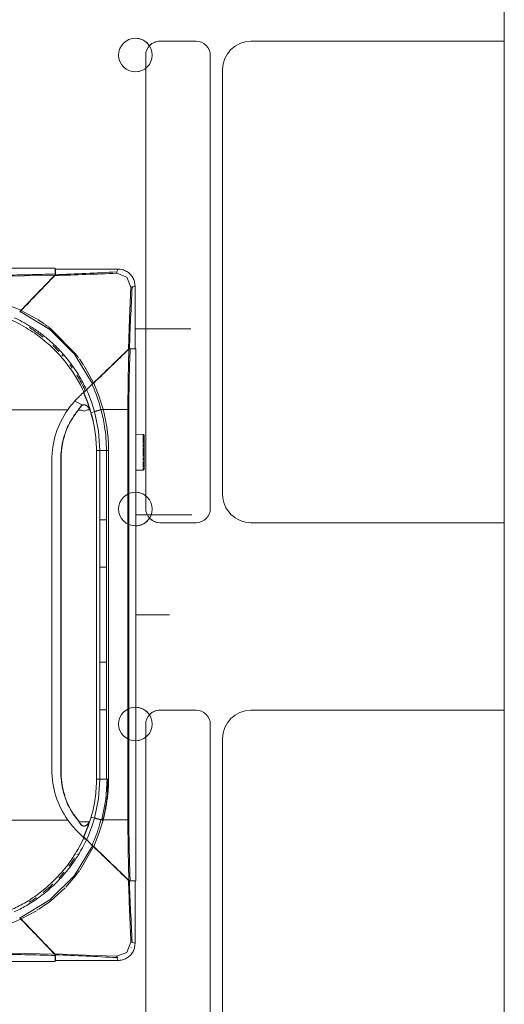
# Model space of a CAD drawing. Header units: millimetres. Extents: x -37728 to 44100, y 631619 to 691915.
# Tile 73 of 256: x -26210 to -25776, y 660855 to 661738. Entities that reach past the tile are written whole.
import ezdxf

# ---------------------------------------------------------------- set-up
doc = ezdxf.new("R2010")
doc.units = ezdxf.units.MM
doc.layers.add('_XREF', color=7, linetype='Continuous')
for name, color, linetype, lineweight in [('I-FURN', 252, 'Continuous', 5), ('LATS_CONTROL_LINE', 2, 'Continuous', 0), ('LATS_EQ_IDU', 7, 'Continuous', 0), ('LATS_PANEL', 7, 'Continuous', 0), ('LATS_PIPE_DRAIN', 4, 'Continuous', 0), ('LATS_PIPE_REFRIGERANT', 3, 'Continuous', 0)]:
    doc.layers.add(name, color=color, linetype=linetype, lineweight=lineweight)

# ---------------------------------------------------------------- blocks, each defined once
blk = doc.blocks.new('LATS_IDU_4WAY_CASSETTE_TE_TR_TQ_620')
at = {"layer": 'LATS_CONTROL_LINE', "color": 2, "linetype": 'ByBlock'}
blk.add_line((310.89, 0), (340.89, 0), dxfattribs=at)
at = {"layer": 'LATS_PANEL', "color": 0}
for p, q in [((-238.55, 310.89), (238.55, 310.89)), ((238.55, 310.89), (238.55, 305.69)), ((238.65, 310.04), (294.86, 310.04)), ((238.65, 304.99), (238.65, 310.04)), ((293.73, 306.97), (293.66, 307.46)), ((293.78, 306.32), (293.73, 306.97)), ((298.43, 306.71), (298.58, 306.66)), ((307.46, 293.66), (307.47, 294.53)), ((310.04, 294.86), (310.04, 238.65)), ((222.22, 265.08), (207.88, 272.79)), ((228.72, 260.81), (222.81, 264.72)), ((231.38, 258.89), (229.28, 260.41)), ((218.1, 253.82), (217.81, 254.01)), ((225.71, 248.37), (225.49, 248.54)), ((310.04, 238.65), (305, 238.65)), ((305.69, 238.55), (310.89, 238.55)), ((310.89, 238.55), (310.89, -238.55)), ((248.87, 225.16), (248.59, 225.51)), ((264.01, 223.91), (260.18, 229.6)), ((272.79, 207.88), (264.4, 223.3)), ((254.36, 217.45), (254.1, 217.83)), ((264.66, 199.91), (263.95, 199.22)), ((263.91, 188.31), (264.15, 188.32)), ((184.18, 183.89), (217.18, 183.89)), ((217.18, 183.89), (249.85, 183.89)), ((280.49, 183.74), (279.63, 183.54)), ((281.43, 184), (280.49, 183.74)), ((281.43, 184), (281.36, 184.27)), ((303.62, 184), (303.62, -184)), ((304.57, -184), (304.57, 184)), ((275.46, 146.2), (275.46, -147.4)), ((278.53, 85.23), (278.53, 147.3)), ((285.35, 147.3), (284.46, 147.3)), ((284.46, 147.3), (284.46, 85.23)), ((286.34, 147.3), (285.35, 147.3)), ((286.34, 85.23), (286.34, 147.3)), ((235.45, 138.53), (235.45, -138.74)), ((243.57, 138.5), (243.57, -139.69)), ((243.75, -139.69), (243.75, 138.5)), ((278.53, 85.23), (278.53, 42.61)), ((284.46, 85.23), (284.46, 42.61)), ((286.34, 42.61), (286.34, 85.23)), ((278.53, 42.61), (278.53, 0)), ((284.46, 42.61), (284.46, 0)), ((286.34, 0), (286.34, 42.61)), ((278.53, -42.61), (278.53, 0)), ((284.46, 0), (284.46, -42.61)), ((286.34, -42.61), (286.34, 0)), ((278.53, -42.61), (278.53, -85.23)), ((284.46, -42.61), (284.46, -85.23)), ((286.34, -85.23), (286.34, -42.61)), ((278.53, -85.23), (278.53, -147.3)), ((284.46, -85.23), (284.46, -147.3)), ((286.34, -147.3), (286.34, -85.23)), ((284.46, -147.3), (286.34, -147.3)), ((217.18, -184.11), (184.18, -184.11)), ((249.85, -184.11), (217.18, -184.11)), ((280.18, -183.97), (280.24, -183.77)), ((303.62, -184), (303.86, -211.07)), ((264.14, -189.53), (263.9, -189.51)), ((264.2, -199.28), (263.95, -199.22)), ((263.95, -199.22), (266.47, -201.66)), ((260.81, -228.72), (272.79, -207.88)), ((303.86, -211.07), (304.5, -238.12)), ((254.1, -218.04), (254.36, -217.66)), ((248.59, -225.73), (248.87, -225.37)), ((258.79, -231.52), (260.41, -229.28)), ((304.99, -238.65), (310.04, -238.65)), ((310.89, -238.55), (305.69, -238.55)), ((310.04, -238.65), (310.04, -294.86)), ((217.81, -254.22), (218.1, -254.03)), ((225.49, -248.75), (225.71, -248.58)), ((222.21, -265.08), (223.3, -264.4)), ((223.89, -264.03), (230.79, -259.32)), ((207.88, -272.79), (221.68, -265.41)), ((306.32, -293.78), (306.97, -293.73)), ((306.71, -298.43), (306.66, -298.58)), ((306.97, -293.73), (307.46, -293.66)), ((238.55, -305.69), (238.55, -310.89)), ((238.65, -310.04), (238.65, -305)), ((293.66, -307.46), (294.53, -307.47)), ((238.55, -310.89), (-238.55, -310.89)), ((294.86, -310.04), (238.65, -310.04))]:
    blk.add_line(p, q, dxfattribs=at)
at = {"layer": 'LATS_PANEL', "color": 0, "extrusion": (0, 0, -1)}
for p, q in [((224.37, 289.98), (224.42, 289.93)), ((287.28, 221.87), (287.4, 221.87)), ((294.67, 228.89), (294.55, 228.89)), ((282.59, 217.34), (282.59, 217.22)), ((284.08, 218.78), (284.16, 218.74)), ((276.93, 211.87), (277.06, 211.87)), ((263.39, 188.02), (255.98, 191.44)), ((269.05, 185.41), (268.38, 185.71)), ((310.89, 161.84), (317.3, 161.73)), ((317.3, 161.73), (317.3, 161.22)), ((317.3, 161.05), (317.3, 159.84)), ((317.3, 159.44), (317.3, 153.97)), ((318.28, 145.73), (318.28, 160.73)), ((317.3, 153.29), (317.3, 150.35)), ((317.3, 149.8), (317.3, 145.73)), ((317.3, 141.94), (317.3, 145.71)), ((318.28, 145.73), (318.28, 130.74)), ((317.3, 138.32), (317.3, 140.95)), ((317.3, 134.42), (317.3, 137.35)), ((317.3, 132.13), (317.3, 134.39)), ((317.3, 129.74), (310.89, 129.63)), ((317.3, 130.54), (317.3, 131.46)), ((317.3, 129.76), (317.3, 130.14)), ((285.28, -164.25), (285.28, -147.3)), ((276.32, -211.29), (276.39, -211.23)), ((211.23, -276.38), (211.29, -276.32))]:
    blk.add_line(p, q, dxfattribs=at)
at = {"layer": 'LATS_PANEL', "color": 0, "flags": 128}
for points in [[(184, 303.62), (211.07, 303.86), (238.12, 304.5)], [(238.12, 304.5), (238.1, 304.35), (238.09, 304.19)], [(238.56, 305.28), (238.56, 304.98), (238.55, 304.67)], [(293.78, 306.31), (302.86, 302.86), (306.31, 293.78)], [(306.32, 293.78), (305.21, 266.02), (304.23, 238.23)], [(306.32, 293.78), (306.97, 293.73), (307.47, 293.66)], [(207.82, 273.07), (196.24, 277.76), (184.27, 281.36)], [(207.06, 271.93), (207.08, 271.97), (207.11, 272.01), (207.13, 272.04), (207.15, 272.08), (207.18, 272.11), (207.2, 272.14), (207.22, 272.17), (207.24, 272.2), (207.26, 272.23), (207.28, 272.26), (207.3, 272.29), (207.32, 272.31), (207.34, 272.34), (207.36, 272.36), (207.38, 272.39), (207.4, 272.41), (207.41, 272.43), (207.43, 272.44), (207.45, 272.46), (207.46, 272.48)], [(207.12, 271.96), (233.7, 255.75), (255.75, 233.7), (271.95, 207.12)], [(207.78, 272.81), (207.8, 272.94), (207.82, 273.07)], [(259.32, 230.79), (256.54, 234.46), (234.47, 256.54), (231.86, 258.54)], [(305.27, 238.56), (304.97, 238.55), (304.67, 238.55)], [(304.5, 238.12), (303.86, 211.07), (303.62, 184)], [(304.19, 238.09), (304.35, 238.1), (304.5, 238.12)], [(272.41, 207.4), (272.4, 207.38), (272.38, 207.36), (272.36, 207.35), (272.34, 207.33), (272.32, 207.32), (272.3, 207.3), (272.28, 207.28), (272.25, 207.26), (272.23, 207.24), (272.2, 207.23), (272.18, 207.21), (272.15, 207.19), (272.12, 207.17), (272.09, 207.15), (272.06, 207.13), (272.03, 207.11), (272, 207.09), (271.97, 207.07), (271.94, 207.04), (271.9, 207.02), (271.87, 207), (271.83, 206.98), (271.81, 206.96)], [(273.07, 207.82), (272.94, 207.8), (272.81, 207.78)], [(281.36, 184.27), (277.76, 196.24), (273.07, 207.82)], [(263.95, 199.22), (264.07, 199.25), (264.2, 199.28)], [(264.2, 199.28), (265.46, 200.5), (266.72, 201.72)], [(266.47, 201.66), (265.21, 200.44), (265.06, 200.3)], [(266.45, 201.76), (265.66, 200.99), (265.12, 200.47)], [(267.77, 199.38), (267.25, 200.55), (266.72, 201.72)], [(273.78, 182.29), (271.07, 190.94), (267.77, 199.38)], [(261.87, 187.32), (261.99, 187.33), (262.11, 187.34)], [(262, 187.46), (262.11, 187.47), (262.2, 187.48)], [(256.05, 179.48), (256.16, 179.48), (256.27, 179.48)], [(259.47, 183.65), (262.19, 183.44), (264.72, 182.7), (267.11, 183.82), (269.43, 183.73)], [(273.78, 182.29), (272.19, 181.83), (270.6, 181.37)], [(278.53, 147.3), (277.36, 164.97), (273.78, 182.29)], [(279.55, 183.82), (279.56, 183.76), (279.58, 183.71), (279.6, 183.65), (279.61, 183.6), (279.62, 183.54)], [(303.62, 184), (303.84, 184), (304.05, 184), (304.25, 184), (304.43, 184), (304.57, 184)], [(275.42, 147.3), (276.88, 147.3), (278.53, 147.3)], [(243.75, -139.69), (243.66, -139.69), (243.57, -139.69)], [(273.78, -182.29), (277.36, -164.97), (278.53, -147.3)], [(278.53, -147.3), (276.88, -147.3), (275.45, -147.3)], [(280.26, -183.69), (283.87, -165.71), (285.09, -147.3)], [(256.05, -180.67), (256.16, -180.67), (256.27, -180.67)], [(267.77, -199.38), (271.07, -190.94), (273.78, -182.29)], [(270.76, -181.41), (272.19, -181.83), (273.78, -182.29)], [(273.07, -207.82), (277.76, -196.24), (281.36, -184.27)], [(279.63, -183.54), (279.93, -183.66), (280.24, -183.77)], [(281.14, -184), (281.1, -184.13), (281.09, -184.2)], [(266.72, -201.72), (265.46, -200.5), (264.2, -199.28)], [(266.45, -201.76), (265.66, -201), (264.97, -200.33)], [(266.72, -201.72), (267.25, -200.55), (267.77, -199.38)], [(271.96, -207.12), (255.75, -233.7), (233.7, -255.75), (207.12, -271.95)], [(271.93, -207.06), (271.97, -207.08), (272.01, -207.11), (272.04, -207.13), (272.08, -207.15), (272.11, -207.18), (272.14, -207.2), (272.17, -207.22), (272.2, -207.24), (272.23, -207.26), (272.26, -207.28), (272.29, -207.3), (272.31, -207.32), (272.34, -207.34), (272.36, -207.36), (272.39, -207.38), (272.41, -207.4), (272.43, -207.41), (272.44, -207.43), (272.46, -207.45), (272.48, -207.46)], [(272.81, -207.78), (272.94, -207.8), (273.07, -207.82)], [(248.06, -244.21), (256.54, -234.47), (258.54, -231.86)], [(304.5, -238.12), (304.35, -238.1), (304.19, -238.09)], [(230.88, -259.25), (234.46, -256.54), (247.51, -244.77)], [(305.28, -238.56), (304.98, -238.56), (304.67, -238.55)], [(184.27, -281.36), (196.24, -277.76), (207.82, -273.07)], [(207.4, -272.41), (207.38, -272.4), (207.36, -272.38), (207.35, -272.36), (207.33, -272.34), (207.32, -272.32), (207.3, -272.3), (207.28, -272.28), (207.26, -272.25), (207.24, -272.23), (207.23, -272.2), (207.21, -272.18), (207.19, -272.15), (207.17, -272.12), (207.15, -272.09), (207.13, -272.06), (207.11, -272.03), (207.09, -272), (207.07, -271.97), (207.04, -271.94), (207.02, -271.9), (207, -271.87), (206.98, -271.83), (206.96, -271.81)], [(207.82, -273.07), (207.8, -272.94), (207.78, -272.81)], [(306.31, -293.78), (302.86, -302.86), (293.78, -306.31)], [(238.12, -304.5), (211.07, -303.86), (184, -303.62)], [(238.09, -304.19), (238.1, -304.35), (238.12, -304.5)], [(293.78, -306.32), (266.02, -305.21), (238.23, -304.23)], [(238.56, -305.27), (238.55, -304.97), (238.55, -304.67)], [(293.78, -306.32), (293.73, -306.97), (293.66, -307.47)]]:
    blk.add_lwpolyline(points, dxfattribs=at)
at = {"layer": 'LATS_PANEL', "color": 0, "extrusion": (0, 0, -1), "flags": 128}
for points in [[(-318.28, 160.73), (-318.28, 160.77), (-318.28, 160.81), (-318.28, 160.85), (-318.27, 160.88), (-318.26, 160.92), (-318.26, 160.96), (-318.25, 161), (-318.23, 161.04), (-318.22, 161.08), (-318.21, 161.11), (-318.19, 161.15), (-318.17, 161.19), (-318.15, 161.22), (-318.13, 161.26), (-318.11, 161.29), (-318.09, 161.32), (-318.06, 161.35), (-318.04, 161.38), (-318.01, 161.41), (-317.98, 161.44), (-317.95, 161.47), (-317.92, 161.5), (-317.89, 161.52), (-317.86, 161.54), (-317.82, 161.57), (-317.79, 161.59), (-317.76, 161.61), (-317.72, 161.63), (-317.68, 161.64), (-317.65, 161.66), (-317.61, 161.67), (-317.57, 161.68), (-317.53, 161.69), (-317.49, 161.7), (-317.45, 161.71), (-317.41, 161.72), (-317.38, 161.72), (-317.34, 161.72), (-317.3, 161.73)], [(-318.28, 160.73), (-318.28, 160.71), (-318.28, 160.68), (-318.28, 160.62), (-318.28, 160.53), (-318.28, 160.43), (-318.28, 160.3), (-318.28, 160.14), (-318.28, 159.96), (-318.28, 159.76), (-318.28, 159.54), (-318.28, 159.3), (-318.28, 159.03), (-318.28, 158.74), (-318.28, 158.44), (-318.28, 158.11), (-318.28, 157.76), (-318.28, 157.39), (-318.28, 157), (-318.28, 156.6), (-318.28, 156.18), (-318.28, 155.74), (-318.28, 155.28), (-318.28, 154.82), (-318.28, 154.33), (-318.28, 153.83), (-318.28, 153.32), (-318.28, 152.8), (-318.28, 152.26), (-318.28, 151.72), (-318.28, 151.16), (-318.28, 150.6), (-318.28, 150.03), (-318.28, 149.45), (-318.28, 148.87), (-318.28, 148.28), (-318.28, 147.69), (-318.28, 147.09), (-318.28, 146.49), (-318.28, 145.89), (-318.28, 145.73)], [(-318.28, 145.73), (-318.28, 146.33), (-318.28, 146.93), (-318.28, 147.53), (-318.28, 148.12), (-318.28, 148.71), (-318.28, 149.3), (-318.28, 149.88), (-318.28, 150.45), (-318.28, 151.01), (-318.28, 151.57), (-318.28, 152.12), (-318.28, 152.66), (-318.28, 153.18), (-318.28, 153.7), (-318.28, 154.2), (-318.28, 154.69), (-318.28, 155.16), (-318.28, 155.62), (-318.28, 156.06), (-318.28, 156.49), (-318.28, 156.9), (-318.28, 157.29), (-318.28, 157.66), (-318.28, 158.01), (-318.28, 158.35), (-318.28, 158.66), (-318.28, 158.96), (-318.28, 159.23), (-318.28, 159.48), (-318.28, 159.71), (-318.28, 159.91), (-318.28, 160.1), (-318.28, 160.26), (-318.28, 160.39), (-318.28, 160.51), (-318.28, 160.6), (-318.28, 160.66), (-318.28, 160.71), (-318.28, 160.72), (-318.28, 160.73)], [(-318.28, 130.74), (-318.28, 130.75), (-318.28, 130.79), (-318.28, 130.85), (-318.28, 130.93), (-318.28, 131.04), (-318.28, 131.17), (-318.28, 131.32), (-318.28, 131.5), (-318.28, 131.7), (-318.28, 131.92), (-318.28, 132.17), (-318.28, 132.43), (-318.28, 132.72), (-318.28, 133.03), (-318.28, 133.36), (-318.28, 133.71), (-318.28, 134.07), (-318.28, 134.46), (-318.28, 134.86), (-318.28, 135.29), (-318.28, 135.72), (-318.28, 136.18), (-318.28, 136.65), (-318.28, 137.13), (-318.28, 137.63), (-318.28, 138.14), (-318.28, 138.66), (-318.28, 139.2), (-318.28, 139.74), (-318.28, 140.3), (-318.28, 140.86), (-318.28, 141.43), (-318.28, 142.01), (-318.28, 142.59), (-318.28, 143.18), (-318.28, 143.78), (-318.28, 144.37), (-318.28, 144.97), (-318.28, 145.57), (-318.28, 145.73)], [(-318.28, 145.73), (-318.28, 145.13), (-318.28, 144.53), (-318.28, 143.94), (-318.28, 143.34), (-318.28, 142.75), (-318.28, 142.17), (-318.28, 141.59), (-318.28, 141.02), (-318.28, 140.45), (-318.28, 139.89), (-318.28, 139.35), (-318.28, 138.81), (-318.28, 138.28), (-318.28, 137.77), (-318.28, 137.27), (-318.28, 136.78), (-318.28, 136.3), (-318.28, 135.85), (-318.28, 135.4), (-318.28, 134.98), (-318.28, 134.57), (-318.28, 134.18), (-318.28, 133.8), (-318.28, 133.45), (-318.28, 133.12), (-318.28, 132.8), (-318.28, 132.51), (-318.28, 132.24), (-318.28, 131.99), (-318.28, 131.76), (-318.28, 131.55), (-318.28, 131.37), (-318.28, 131.21), (-318.28, 131.07), (-318.28, 130.96), (-318.28, 130.87), (-318.28, 130.8), (-318.28, 130.76), (-318.28, 130.74), (-318.28, 130.74)], [(-317.3, 129.74), (-317.34, 129.74), (-317.38, 129.74), (-317.42, 129.75), (-317.46, 129.75), (-317.5, 129.76), (-317.54, 129.77), (-317.58, 129.78), (-317.62, 129.79), (-317.65, 129.81), (-317.69, 129.82), (-317.73, 129.84), (-317.76, 129.86), (-317.8, 129.88), (-317.83, 129.9), (-317.86, 129.92), (-317.9, 129.95), (-317.93, 129.97), (-317.96, 130), (-317.99, 130.03), (-318.01, 130.05), (-318.04, 130.08), (-318.07, 130.11), (-318.09, 130.15), (-318.11, 130.18), (-318.14, 130.21), (-318.16, 130.25), (-318.17, 130.28), (-318.19, 130.32), (-318.21, 130.35), (-318.22, 130.39), (-318.24, 130.43), (-318.25, 130.47), (-318.26, 130.51), (-318.27, 130.55), (-318.27, 130.59), (-318.28, 130.62), (-318.28, 130.66), (-318.28, 130.7), (-318.28, 130.74)]]:
    blk.add_lwpolyline(points, dxfattribs=at)
at = {"layer": 'LATS_PANEL', "color": 0, "extrusion": (0, 0, -1)}
for centre, radius, start, end in [((-214.48, 282.4), 5.8, 152.69374, 153.54311), ((-277.67, 220.62), 8.75, 177.8074, 178.56833)]:
    blk.add_arc(centre, radius, start, end, dxfattribs=at)
for centre, major_axis, start_param, end_param in [((306.2, 239.75), (-0.01, 10.85), 4.598984, 4.608393), ((308.2, 239.76), (-0.01, 8.85), 4.573123, 4.584656), ((308.2, 239.76), (-0.01, 7.55), 1.72051, 1.734017)]:
    blk.add_ellipse(centre, major_axis=major_axis, ratio=0.003545, start_param=start_param, end_param=end_param, dxfattribs=at)
at = {"layer": 'LATS_PANEL', "color": 0}
for centre, major_axis, ratio, start_param, end_param in [((243.66, 171.61), (0, 33.11), 0.179504, 3.126491, 3.156693), ((271.63, -181.99), (-3.68, -9.44), 0.798657, 1.687002, 1.715473), ((245.15, -316.5), (-39.33, -132.03), 0.282915, 3.220098, 3.227345), ((229.58, -168.95), (-5.14, 54.91), 0.975765, 4.339887, 4.344889)]:
    blk.add_ellipse(centre, major_axis=major_axis, ratio=ratio, start_param=start_param, end_param=end_param, dxfattribs=at)
for points in [[(294.86, 310.04), (294.7, 309.7), (294.34, 308.93), (293.9, 307.98), (293.66, 307.47)], [(294.94, 310.04), (296.22, 310.03), (298.88, 309.66), (302.53, 308.16), (305.76, 305.75), (308.15, 302.53), (309.67, 298.86), (310.03, 296.22), (310.04, 294.94)], [(238.55, 305.69), (235.52, 305.58), (229.46, 305.38), (220.38, 305.09), (211.28, 304.92), (202.19, 304.67), (193.1, 304.63), (187.03, 304.58), (184, 304.57)], [(207.78, 272.81), (212.85, 278.06), (222.97, 288.54), (233.05, 298.97), (238.09, 304.19)], [(238.12, 304.5), (233.08, 299.27), (223, 288.82), (212.89, 278.33), (207.81, 273.07)], [(238.23, 304.23), (233.19, 299), (223.09, 288.55), (212.96, 278.06), (207.88, 272.79)], [(238.09, 304.19), (238.17, 304.28), (238.33, 304.44), (238.47, 304.59), (238.55, 304.67)], [(238.56, 305.28), (238.5, 305.15), (238.37, 304.89), (238.21, 304.63), (238.12, 304.5)], [(238.23, 304.23), (247.5, 304.52), (266.03, 305.19), (284.53, 305.94), (293.78, 306.32)], [(238.65, 304.69), (238.58, 304.62), (238.45, 304.46), (238.31, 304.31), (238.23, 304.23)], [(238.55, 305.69), (238.55, 305.63), (238.55, 305.5), (238.56, 305.36), (238.56, 305.28)], [(293.66, 307.47), (284.51, 307.01), (266.18, 306.11), (247.83, 305.33), (238.65, 304.99)], [(238.65, 304.69), (238.65, 304.75), (238.65, 304.86), (238.65, 304.95), (238.65, 304.99)], [(305, 238.65), (305.33, 247.83), (306.11, 266.18), (307.01, 284.51), (307.47, 293.66)], [(307.47, 293.66), (307.98, 293.9), (308.93, 294.34), (309.7, 294.7), (310.04, 294.86)], [(207.82, 273.07), (207.61, 272.77), (207.18, 272.11), (206.84, 271.6), (206.71, 271.42)], [(207.88, 272.79), (207.75, 272.66), (207.46, 272.34), (207.22, 272.06), (207.12, 271.96)], [(207.49, 272.51), (207.58, 272.61), (207.68, 272.71), (207.78, 272.81)], [(215.2, 257.68), (218.34, 255.75), (221.4, 253.68), (224.38, 251.49)], [(224.66, 251.28), (225.68, 250.52), (226.69, 249.75), (227.69, 248.96)], [(233.37, 244.22), (233.43, 244.16), (233.49, 244.11), (233.55, 244.05)], [(236.37, 241.47), (237.3, 240.6), (238.21, 239.72), (239.1, 238.82)], [(239.1, 238.82), (240.01, 237.91), (240.9, 236.99), (241.78, 236.06)], [(304.67, 238.55), (304.6, 238.48), (304.44, 238.33), (304.28, 238.17), (304.19, 238.09)], [(304.23, 238.23), (304.31, 238.31), (304.47, 238.45), (304.62, 238.58), (304.69, 238.65)], [(304.5, 238.12), (304.63, 238.21), (304.89, 238.37), (305.15, 238.5), (305.27, 238.56)], [(304.57, 184), (304.58, 193.1), (304.79, 211.29), (305.34, 229.47), (305.69, 238.55)], [(305, 238.65), (304.95, 238.65), (304.86, 238.65), (304.75, 238.65), (304.69, 238.65)], [(305.27, 238.56), (305.35, 238.56), (305.52, 238.55), (305.64, 238.55), (305.69, 238.55)], [(244.37, 233.24), (244.79, 232.76), (245.21, 232.28), (245.63, 231.8)], [(304.23, 238.23), (299, 233.19), (288.55, 223.09), (278.06, 212.96), (272.79, 207.88)], [(304.19, 238.09), (298.97, 233.05), (288.54, 222.97), (278.06, 212.85), (272.81, 207.78)], [(273.07, 207.81), (278.33, 212.89), (288.82, 223), (299.27, 233.08), (304.5, 238.12)], [(249.99, 223.7), (255.51, 216.33), (260.23, 208.36), (264.15, 199.82)], [(251.59, 224.35), (252.34, 223.33), (253.09, 222.3), (253.81, 221.25)], [(258, 214.86), (260.66, 210.51), (263.08, 205.98), (265.2, 201.38)], [(271.42, 206.71), (271.64, 206.85), (272.24, 207.22), (272.82, 207.63), (273.07, 207.82)], [(271.95, 207.12), (272.05, 207.22), (272.33, 207.46), (272.65, 207.74), (272.79, 207.88)], [(272.81, 207.78), (272.74, 207.71), (272.67, 207.65), (272.6, 207.58)], [(258.59, 194.28), (256.99, 192.68), (253.93, 189.36), (251.16, 185.76), (249.84, 183.89)], [(264.15, 199.82), (263.22, 198.9), (261.37, 197.06), (259.51, 195.21), (258.59, 194.28)], [(264.9, 199.96), (264.79, 199.94), (264.55, 199.89), (264.28, 199.84), (264.15, 199.82)], [(270.59, 181.36), (269.74, 184.44), (267.85, 190.48), (265.5, 196.36), (264.2, 199.28)], [(265.2, 201.38), (265.23, 201.28), (265.27, 201.07), (265.23, 200.72), (265.11, 200.35), (264.98, 200.09), (264.9, 199.96)], [(266.73, 201.72), (266.73, 201.76), (266.69, 201.78), (266.56, 201.72), (266.47, 201.66)], [(261.87, 187.32), (261.36, 186.76), (260.42, 185.58), (259.61, 184.31), (259.24, 183.65)], [(260.04, 184.6), (260.24, 184.93), (260.46, 185.25), (260.68, 185.56)], [(260.68, 185.56), (261.12, 186.17), (261.6, 186.77), (262.11, 187.34)], [(262, 187.46), (261.95, 187.42), (261.91, 187.37), (261.87, 187.32)], [(262.11, 187.34), (262.15, 187.38), (262.19, 187.43), (262.23, 187.48)], [(249.85, 183.89), (245.12, 177.1), (237.97, 162.75), (235.5, 146.86), (235.45, 138.53)], [(256.05, 179.47), (253.18, 175.52), (248.41, 167.2), (244.38, 153.01), (243.52, 143.41), (243.57, 138.5)], [(243.75, 138.5), (243.7, 143.41), (244.57, 153.01), (248.61, 167.21), (253.39, 175.52), (256.27, 179.48)], [(257.63, 181.58), (257.1, 180.88), (256.57, 180.18), (256.05, 179.48)], [(256.27, 179.48), (256.79, 180.18), (257.31, 180.88), (257.85, 181.58)], [(259.24, 183.65), (258.7, 182.96), (258.16, 182.27), (257.63, 181.58)], [(257.85, 181.58), (258.38, 182.27), (258.92, 182.96), (259.47, 183.65)], [(259.21, 183.61), (259.25, 183.61), (259.33, 183.62), (259.4, 183.62), (259.44, 183.61)], [(269.43, 183.73), (269.64, 183.35), (270.03, 182.55), (270.32, 181.72), (270.45, 181.29)], [(270.45, 181.29), (270.51, 181.07), (270.64, 180.63), (270.77, 180.19), (270.83, 179.97)], [(270.6, 181.36), (270.56, 181.32), (270.52, 181.29), (270.48, 181.29)], [(272.91, 171.65), (272.27, 174.87), (271.5, 178.1), (270.6, 181.36)], [(270.83, 179.97), (272.39, 174.45), (274.72, 163.3), (275.48, 151.94), (275.46, 146.2)], [(281.36, 184.27), (281.3, 184.25), (281.16, 184.21), (280.95, 184.16), (280.74, 184.1), (280.52, 184.05), (280.31, 183.99), (280.11, 183.95), (279.91, 183.9), (279.72, 183.86), (279.6, 183.84), (279.55, 183.83)], [(286.34, 147.3), (286.34, 153.5), (285.52, 165.89), (283.06, 178.04), (281.43, 184)], [(303.62, 184), (302.81, 184), (301.19, 184), (298.74, 184), (296.29, 184), (293.83, 184), (291.36, 184), (288.89, 184), (286.41, 184), (283.93, 184), (282.27, 184), (281.43, 184)], [(235.45, -138.74), (235.5, -147.07), (237.97, -162.96), (245.12, -177.32), (249.85, -184.11)], [(243.57, -139.69), (243.52, -144.61), (244.38, -154.2), (248.41, -168.38), (253.18, -176.71), (256.05, -180.67)], [(256.27, -180.67), (254.1, -177.72), (250.33, -171.56), (246.43, -161.34), (244.19, -150.57), (243.72, -143.34), (243.75, -139.69)], [(275.46, -147.4), (275.47, -153.15), (274.72, -164.52), (272.39, -175.66), (270.83, -181.16)], [(286.03, -147.3), (286.03, -153.5), (285.21, -165.89), (282.76, -178.04), (281.14, -184)], [(249.84, -184.11), (251.16, -185.97), (253.93, -189.57), (256.99, -192.9), (258.59, -194.49)], [(256.05, -180.67), (256.66, -181.5), (257.9, -183.15), (259.17, -184.76), (259.82, -185.55)], [(258.13, -183.14), (257.5, -182.32), (256.88, -181.5), (256.27, -180.67)], [(260.06, -185.56), (259.4, -184.76), (258.76, -183.95), (258.13, -183.14)], [(270.45, -182.48), (270.28, -183.05), (269.88, -184.13), (269.32, -185.15), (269.01, -185.63)], [(270.83, -181.16), (270.77, -181.38), (270.64, -181.82), (270.51, -182.26), (270.45, -182.48)], [(279.55, -183.83), (279.67, -183.86), (279.95, -183.91), (280.41, -184.02), (280.89, -184.14), (281.21, -184.23), (281.36, -184.27)], [(280.24, -183.77), (280.32, -183.79), (280.51, -183.83), (280.82, -183.91), (281.04, -183.97), (281.14, -184)], [(281.14, -184), (281.24, -184), (281.34, -184), (281.43, -184)], [(303.62, -184), (302.81, -184), (301.19, -184), (298.74, -184), (296.29, -184), (293.83, -184), (291.36, -184), (288.89, -184), (286.41, -184), (283.93, -184), (282.26, -184), (281.43, -184)], [(303.62, -184), (303.8, -184), (303.97, -184), (304.13, -184)], [(304.13, -184), (304.29, -184), (304.44, -184), (304.57, -184)], [(305.69, -238.55), (305.58, -235.52), (305.38, -229.46), (305.09, -220.38), (304.92, -211.28), (304.67, -202.19), (304.63, -193.1), (304.58, -187.03), (304.57, -184)], [(260.04, -185.54), (260, -185.54), (259.92, -185.54), (259.84, -185.53), (259.8, -185.53)], [(269.01, -185.62), (268.01, -185.62), (266.03, -185.61), (263.05, -185.6), (261.05, -185.57), (260.06, -185.56)], [(260.9, -187), (260.8, -186.88), (260.62, -186.64), (260.47, -186.42), (260.4, -186.32)], [(262.11, -188.53), (261.9, -188.27), (261.48, -187.76), (261.08, -187.25), (260.9, -187)], [(261.88, -188.51), (261.94, -188.56), (262.03, -188.64), (262.1, -188.66), (262.12, -188.66)], [(261.88, -188.51), (261.92, -188.56), (261.96, -188.61), (262, -188.65)], [(262, -188.65), (262.04, -188.65), (262.11, -188.66), (262.19, -188.66), (262.23, -188.67)], [(262, -188.65), (262.25, -188.82), (262.73, -189.09), (263.2, -189.27), (263.43, -189.34)], [(262.12, -188.66), (262.13, -188.66), (262.15, -188.64), (262.13, -188.57), (262.11, -188.53)], [(262.11, -188.53), (262.15, -188.58), (262.19, -188.62), (262.23, -188.67)], [(264.15, -200.03), (261.53, -205.73), (258.58, -211.16), (255.25, -216.34)], [(258.59, -194.49), (259.51, -195.42), (261.37, -197.27), (263.22, -199.11), (264.15, -200.03)], [(264.15, -200.03), (264.28, -200.05), (264.55, -200.1), (264.79, -200.15), (264.9, -200.17)], [(264.9, -200.17), (264.98, -200.3), (265.11, -200.56), (265.23, -200.93), (265.27, -201.28), (265.23, -201.5), (265.2, -201.6)], [(266.47, -201.66), (266.56, -201.72), (266.63, -201.75), (266.67, -201.76)], [(273.07, -207.82), (272.77, -207.61), (272.11, -207.18), (271.6, -206.84), (271.42, -206.71)], [(272.79, -207.88), (272.66, -207.75), (272.34, -207.46), (272.06, -207.22), (271.96, -207.12)], [(272.51, -207.49), (272.61, -207.58), (272.71, -207.68), (272.81, -207.78)], [(304.23, -238.23), (299, -233.19), (288.55, -223.09), (278.06, -212.96), (272.79, -207.88)], [(272.81, -207.78), (278.06, -212.85), (288.54, -222.97), (298.97, -233.05), (304.19, -238.09)], [(304.5, -238.12), (299.27, -233.08), (288.82, -223), (278.33, -212.89), (273.07, -207.81)], [(255.25, -216.34), (253.59, -218.93), (251.84, -221.45), (250, -223.91)], [(255.95, -218.3), (254.34, -220.76), (252.65, -223.16), (250.88, -225.51)], [(258.17, -214.78), (258.12, -214.88), (258.06, -214.97), (258, -215.06)], [(246.7, -230.75), (245.11, -232.64), (243.47, -234.48), (241.78, -236.28)], [(304.19, -238.09), (304.28, -238.17), (304.44, -238.33), (304.59, -238.47), (304.67, -238.55)], [(304.69, -238.65), (304.62, -238.58), (304.46, -238.45), (304.31, -238.31), (304.23, -238.23)], [(304.23, -238.23), (304.52, -247.5), (304.85, -256.77), (305.21, -266.02)], [(305.28, -238.56), (305.15, -238.5), (304.89, -238.37), (304.63, -238.21), (304.5, -238.12)], [(236.37, -241.69), (233.59, -244.31), (230.68, -246.81), (227.69, -249.18)], [(304.69, -238.65), (304.75, -238.65), (304.86, -238.65), (304.95, -238.65), (304.99, -238.65)], [(307.47, -293.66), (307.01, -284.51), (306.11, -266.18), (305.33, -247.83), (304.99, -238.65)], [(305.69, -238.55), (305.63, -238.55), (305.5, -238.55), (305.36, -238.56), (305.28, -238.56)], [(221.56, -253.72), (219.48, -255.18), (217.36, -256.57), (215.2, -257.89)], [(206.71, -271.42), (206.85, -271.64), (207.22, -272.24), (207.63, -272.82), (207.82, -273.07)], [(207.12, -271.95), (207.22, -272.05), (207.46, -272.33), (207.74, -272.65), (207.88, -272.79)], [(238.09, -304.19), (233.05, -298.97), (222.97, -288.54), (212.85, -278.06), (207.78, -272.81)], [(207.81, -273.07), (212.89, -278.33), (223, -288.82), (233.08, -299.27), (238.12, -304.5)], [(238.23, -304.23), (233.19, -299), (223.09, -288.55), (212.96, -278.06), (207.88, -272.79)], [(305.21, -266.02), (305.57, -275.28), (305.94, -284.53), (306.32, -293.78)], [(310.04, -294.94), (310.03, -296.22), (309.66, -298.88), (308.16, -302.53), (305.75, -305.76), (302.53, -308.15), (298.86, -309.67), (296.22, -310.03), (294.94, -310.04)], [(310.04, -294.86), (309.7, -294.7), (308.93, -294.34), (307.98, -293.9), (307.47, -293.66)], [(184, -304.57), (193.1, -304.58), (211.29, -304.79), (229.47, -305.34), (238.55, -305.69)], [(238.55, -304.67), (238.48, -304.6), (238.33, -304.44), (238.17, -304.28), (238.09, -304.19)], [(238.12, -304.5), (238.21, -304.63), (238.37, -304.89), (238.5, -305.15), (238.56, -305.27)], [(238.23, -304.23), (238.31, -304.31), (238.45, -304.47), (238.58, -304.62), (238.65, -304.69)], [(238.56, -305.27), (238.56, -305.35), (238.55, -305.52), (238.55, -305.64), (238.55, -305.69)], [(238.65, -305), (238.65, -304.95), (238.65, -304.86), (238.65, -304.75), (238.65, -304.69)], [(238.65, -305), (247.83, -305.33), (266.18, -306.11), (284.51, -307.01), (293.66, -307.47)], [(293.66, -307.47), (293.9, -307.98), (294.34, -308.93), (294.7, -309.7), (294.86, -310.04)]]:
    blk.add_open_spline(points, degree=3, dxfattribs=at)
for points, knots in [([(201.76, 266.45), (204.09, 265.39), (207.72, 263.6), (212.81, 260.77), (216.72, 258.42), (220.77, 255.79), (224.93, 252.86), (229.04, 249.7), (233.64, 245.88), (238.71, 241.21), (244.16, 235.55), (249.04, 229.87), (252.08, 225.92), (253.51, 223.96)], [0, 0, 0, 0, 0.1, 0.15, 0.2, 0.25, 0.3, 0.35, 0.4, 0.475, 0.55, 0.625, 0.7, 0.7, 0.7, 0.7]), ([(200.1, 263.86), (205.74, 261.29), (216.54, 255.42), (230.13, 245.24), (241.3, 234.47), (247.23, 227.39), (249.99, 223.7)], [0, 0, 0, 0, 0.2, 0.4, 0.55, 0.7, 0.7, 0.7, 0.7]), ([(253.51, 223.96), (254.93, 222), (257.59, 218.12), (262.16, 210.57), (264.9, 205.17), (266.45, 201.76)], [0.7, 0.7, 0.7, 0.7, 0.775, 0.85, 1, 1, 1, 1]), ([(268.72, 203.83), (268.37, 203.49), (267.62, 202.76), (266.85, 202.04), (266.47, 201.66)], [0.6262242, 0.6262242, 0.6262242, 0.6262242, 0.8, 1, 1, 1, 1]), ([(266.73, 201.72), (267.07, 202.08), (267.72, 202.79), (268.57, 203.7), (269.23, 204.4), (269.73, 204.91), (270.19, 205.41), (270.78, 206.03), (271.19, 206.45), (271.42, 206.71)], [0, 0, 0, 0, 0.2, 0.4, 0.5, 0.6, 0.7, 0.8, 1, 1, 1, 1]), ([(271.42, 206.71), (272.78, 203.77), (275.91, 196.27), (278.33, 188.56), (279.55, 183.83)], [0, 0, 0, 0, 0.4, 1, 1, 1, 1]), ([(272.46, 207.44), (272.41, 207.39), (272.26, 207.25), (272.13, 207.13), (272.06, 207.06)], [0.4375, 0.4375, 0.4375, 0.4375, 0.625, 1, 1, 1, 1]), ([(263.95, 199.22), (265.25, 196.31), (267.39, 190.94), (269.16, 185.43), (269.89, 182.89)], [0, 0, 0, 0, 0.5, 0.9165043, 0.9165043, 0.9165043, 0.9165043]), ([(264.13, 188.32), (264.03, 188.32), (263.85, 188.3), (263.49, 188.25), (263.04, 188.11), (262.51, 187.85), (262.17, 187.6), (262, 187.46)], [0.75, 0.75, 0.75, 0.75, 0.78125, 0.8125, 0.875, 0.9375, 1, 1, 1, 1]), ([(262.23, 187.48), (262.4, 187.62), (262.75, 187.86), (263.28, 188.13), (263.72, 188.26), (264.09, 188.32), (264.36, 188.34), (264.64, 188.32), (265.04, 188.26), (265.54, 188.11), (266.03, 187.9), (266.4, 187.7), (266.66, 187.54), (266.9, 187.37), (267.22, 187.1), (267.6, 186.72), (267.95, 186.31), (268.2, 185.99), (268.38, 185.74), (268.55, 185.51), (268.76, 185.18), (269.1, 184.61), (269.32, 184.09), (269.44, 183.74)], [0, 0, 0, 0, 0.0625, 0.125, 0.1875, 0.21875, 0.25, 0.28125, 0.3125, 0.375, 0.4375, 0.46875, 0.5, 0.53125, 0.5625, 0.625, 0.6875, 0.71875, 0.75, 0.78125, 0.8125, 0.875, 1, 1, 1, 1]), ([(279.55, 183.83), (279.47, 183.81), (279.3, 183.78), (279.05, 183.73), (278.79, 183.68), (278.52, 183.63), (278.24, 183.57), (277.96, 183.49), (277.74, 183.4), (277.55, 183.32), (277.41, 183.26), (277.27, 183.21), (277.08, 183.14), (276.83, 183.06), (276.53, 182.99), (276.22, 182.92), (275.91, 182.86), (275.6, 182.8), (275.29, 182.73), (274.67, 182.58), (274.17, 182.43), (273.78, 182.29)], [0, 0, 0, 0, 0.05, 0.1, 0.15, 0.2, 0.25, 0.3, 0.35, 0.375, 0.4, 0.425, 0.45, 0.5, 0.55, 0.6, 0.65, 0.7, 0.75, 0.8, 1, 1, 1, 1]), ([(279.62, 183.54), (280.91, 178.81), (283.48, 166.88), (284.45, 154.65), (284.45, 147.3)], [0, 0, 0, 0, 0.4, 1, 1, 1, 1]), ([(278.53, 147.3), (278.53, 147.3), (279.23, 147.3), (281.05, 147.3), (283.35, 147.3), (284.46, 147.3)], [-0.6387308, -0.6387308, -0.6387308, -0.6387308, -0.6383851, -0.4248249, 0, 0, 0, 0]), ([(278.53, 85.23), (278.53, 85.23), (279.23, 85.23), (281.05, 85.23), (283.35, 85.23), (284.46, 85.23)], [-0.6387249, -0.6387249, -0.6387249, -0.6387249, -0.6383792, -0.4248248, 0, 0, 0, 0]), ([(284.46, 42.61), (283.35, 42.61), (281.05, 42.61), (279.23, 42.61), (278.53, 42.61), (278.53, 42.61)], [0, 0, 0, 0, 0.4248248, 0.6383792, 0.6387249, 0.6387249, 0.6387249, 0.6387249]), ([(278.53, -42.61), (278.53, -42.61), (279.23, -42.61), (281.05, -42.61), (283.35, -42.61), (284.46, -42.61)], [-0.6387249, -0.6387249, -0.6387249, -0.6387249, -0.6383792, -0.4248248, 0, 0, 0, 0]), ([(284.46, -85.23), (283.35, -85.23), (281.05, -85.23), (279.23, -85.23), (278.53, -85.23), (278.53, -85.23)], [0, 0, 0, 0, 0.4248248, 0.6383792, 0.6387249, 0.6387249, 0.6387249, 0.6387249]), ([(278.53, -147.3), (278.53, -147.3), (279.23, -147.3), (281.05, -147.3), (283.35, -147.3), (284.46, -147.3)], [-0.6387308, -0.6387308, -0.6387308, -0.6387308, -0.6383851, -0.4248249, 0, 0, 0, 0]), ([(281.43, -184), (282.26, -181.02), (283.32, -176.51), (284.38, -170.41), (285.14, -165.84), (285.65, -161.22), (286.19, -155.05), (286.34, -150.4), (286.34, -147.3)], [0, 0, 0, 0, 0.25, 0.375, 0.5, 0.625, 0.75, 1, 1, 1, 1]), ([(264.2, -199.28), (265.5, -196.36), (267.43, -191.52), (269.06, -186.58), (269.65, -184.62)], [0, 0, 0, 0, 0.5, 0.8226993, 0.8226993, 0.8226993, 0.8226993]), ([(279.55, -183.83), (279.14, -185.41), (278.28, -188.53), (276.34, -194.71), (274.06, -200.78), (272.1, -205.24), (271.42, -206.71)], [0, 0, 0, 0, 0.2, 0.4, 0.8, 1, 1, 1, 1]), ([(279.55, -183.83), (279.51, -183.81), (279.4, -183.74), (279.23, -183.66), (279.02, -183.6), (278.84, -183.59), (278.68, -183.59), (278.54, -183.58), (278.4, -183.56), (278.26, -183.54), (278.12, -183.51), (277.93, -183.47), (277.74, -183.42), (277.55, -183.36), (277.4, -183.32), (277.26, -183.28), (277.06, -183.22), (276.71, -183.12), (276.21, -182.99), (275.59, -182.83), (274.98, -182.66), (274.37, -182.48), (273.98, -182.36), (273.78, -182.29)], [-1, -1, -1, -1, -0.975, -0.925, -0.8875, -0.85, -0.825, -0.8, -0.775, -0.75, -0.725, -0.7, -0.65, -0.625, -0.6, -0.575, -0.55, -0.5, -0.4, -0.3, -0.2, -0.1, 0, 0, 0, 0]), ([(279.63, -183.54), (279.74, -183.57), (280.03, -183.63), (280.42, -183.73), (280.73, -183.81), (280.97, -183.87), (281.23, -183.95), (281.38, -183.99), (281.43, -184)], [-1, -1, -1, -1, -0.75, -0.5, -0.375, -0.25, -0.125, 0, 0, 0, 0]), ([(259.99, -185.98), (259.99, -186.03), (260.06, -186.19), (260.3, -186.53), (260.56, -186.86), (260.73, -187.08), (260.81, -187.18), (260.85, -187.23)], [0.46875, 0.46875, 0.46875, 0.46875, 0.53125, 0.625, 0.6875, 0.71875, 0.75, 0.75, 0.75, 0.75]), ([(260.4, -186.32), (260.36, -186.27), (260.3, -186.18), (260.18, -185.99), (260.11, -185.88), (260.08, -185.82)], [0.6, 0.6, 0.6, 0.6, 0.65, 0.7, 0.8, 0.8, 0.8, 0.8]), ([(260.85, -187.23), (260.89, -187.28), (260.97, -187.38), (261.13, -187.59), (261.42, -187.96), (261.69, -188.29), (261.88, -188.51)], [0.75, 0.75, 0.75, 0.75, 0.78125, 0.8125, 0.875, 1, 1, 1, 1]), ([(269.01, -185.63), (268.82, -186.11), (268.49, -186.76), (268.01, -187.42), (267.7, -187.77), (267.46, -188.02), (267.2, -188.26), (266.83, -188.58), (266.32, -188.96), (265.79, -189.26), (265.4, -189.39), (265.18, -189.45), (265.02, -189.47), (264.86, -189.49), (264.64, -189.5), (264.25, -189.49), (263.68, -189.38), (262.97, -189.11), (262.48, -188.83), (262.23, -188.67)], [0, 0, 0, 0, 0.166667, 0.25, 0.291667, 0.333333, 0.375, 0.416667, 0.5, 0.583333, 0.625, 0.645833, 0.666667, 0.6875, 0.708333, 0.75, 0.833333, 0.916667, 1, 1, 1, 1]), ([(269.06, -185.66), (268.56, -187.26), (267.03, -191.83), (265.25, -196.31), (263.95, -199.22)], [0.235806, 0.235806, 0.235806, 0.235806, 0.5, 1, 1, 1, 1]), ([(266.45, -201.76), (265.39, -204.09), (263.6, -207.72), (260.77, -212.81), (258.42, -216.72), (255.79, -220.77), (253.83, -223.54), (252.82, -224.92)], [0, 0, 0, 0, 0.1, 0.15, 0.2, 0.25, 0.3, 0.3, 0.3, 0.3]), ([(266.47, -201.66), (266.85, -202.04), (267.58, -202.72), (268.3, -203.42), (268.61, -203.72)], [0, 0, 0, 0, 0.2, 0.3548127, 0.3548127, 0.3548127, 0.3548127]), ([(271.42, -206.71), (271.19, -206.45), (270.78, -206.03), (270.19, -205.41), (269.73, -204.91), (269.23, -204.4), (268.57, -203.7), (267.72, -202.79), (267.07, -202.08), (266.73, -201.72)], [0, 0, 0, 0, 0.2, 0.3, 0.4, 0.5, 0.6, 0.8, 1, 1, 1, 1]), ([(268.65, -203.76), (268.73, -203.84), (269.2, -204.3), (270.06, -205.12), (271.14, -206.17), (271.78, -206.78), (272.06, -207.06)], [0.3618333, 0.3618333, 0.3618333, 0.3618333, 0.4, 0.6, 0.8, 1, 1, 1, 1]), ([(250, -223.91), (248.15, -226.37), (243.32, -232.35), (234.7, -241.28), (225.23, -249.19), (218.91, -253.58), (216.32, -255.24)], [0.3, 0.3, 0.3, 0.3, 0.4, 0.55, 0.7, 0.8, 0.8, 0.8, 0.8]), ([(252.82, -224.92), (251.8, -226.3), (249.7, -229.04), (245.88, -233.64), (241.21, -238.71), (235.55, -244.16), (229.87, -249.04), (225.92, -252.08), (223.96, -253.51)], [0.3, 0.3, 0.3, 0.3, 0.35, 0.4, 0.475, 0.55, 0.625, 0.7, 0.7, 0.7, 0.7]), ([(216.32, -255.24), (215.02, -256.07), (209.79, -259.3), (204.33, -262.15), (200.1, -264.08)], [0.8000102, 0.8000102, 0.8000102, 0.8000102, 0.85, 1, 1, 1, 1]), ([(223.96, -253.51), (222, -254.93), (218.12, -257.59), (210.57, -262.16), (205.17, -264.9), (201.76, -266.45)], [0.7, 0.7, 0.7, 0.7, 0.775, 0.85, 1, 1, 1, 1]), ([(207.44, -272.46), (207.39, -272.41), (207.25, -272.26), (207.13, -272.13), (207.06, -272.06)], [0.4375, 0.4375, 0.4375, 0.4375, 0.625, 1, 1, 1, 1]), ([(207.78, -272.81), (207.71, -272.74), (207.6, -272.62), (207.49, -272.5), (207.44, -272.46)], [0, 0, 0, 0, 0.25, 0.4375, 0.4375, 0.4375, 0.4375])]:
    blk.add_open_spline(points, degree=3, knots=knots, dxfattribs=at)
at = {"layer": 'LATS_PIPE_DRAIN', "linetype": 'ByBlock'}
blk.add_line((310.89, 89.75), (360.89, 89.75), dxfattribs=at)
at = {"layer": 'LATS_PIPE_REFRIGERANT', "color": 3, "linetype": 'ByBlock'}
blk.add_line((360.04, 256.38), (310.04, 256.38), dxfattribs=at)
blk = doc.blocks.new('Meb Stół prosty ___FK_04_1 - Stół prosty 2-9214470-__-00_00 Przyziemie PB')
at = {"layer": 'I-FURN', "color": 252}
blk.add_line((121.827, 30.479), (-118.173, 30.479), dxfattribs=at)
blk = doc.blocks.new('ZZZ Meb Krzesło zwykłe ___FK_v04_0 - przykład-7073046-__-00_00 Przyziemie PB')
at = {"layer": 'I-FURN', "color": 252}
for p, q in [((-21.59, 10), (-21.59, -12.7)), ((21.59, -12.7), (21.59, 10)), ((-19.05, -15.24), (19.05, -15.24)), ((20.32, -16.348), (-20.32, -16.348)), ((-20.32, -16.348), (20.32, -16.348)), ((-21.59, -17.618), (-21.59, -20.866)), ((-21.59, -17.618), (-21.59, -20.866)), ((21.59, -20.866), (21.59, -17.618)), ((21.59, -17.618), (21.59, -20.866)), ((-20.32, -22.136), (20.32, -22.136)), ((-19.156, -22.136), (19.181, -22.136))]:
    blk.add_line(p, q, dxfattribs=at)
for centre, radius, start, end in [((-19.05, -12.7), 2.54, 180, 270), ((19.05, -12.7), 2.54, 270, 360), ((-20.32, -17.618), 1.27, 90, 180), ((-20.32, -17.618), 1.27, 90, 180), ((20.32, -17.618), 1.27, 360, 90), ((20.32, -17.618), 1.27, 0, 90), ((-20.32, -20.866), 1.27, 180, 227.40928), ((-20.32, -20.866), 1.27, 180, 270), ((20.32, -20.866), 1.27, 270, 0), ((20.32, -20.866), 1.27, 313.23794, 360), ((-20.348, -23.058), 1.507, 360, 180), ((-20.348, -23.058), 1.507, 123.48553, 180), ((20.373, -23.058), 1.507, 360, 180), ((20.373, -23.058), 1.507, 0, 57.19358), ((-20.348, -23.058), 1.507, 360, 37.71706), ((20.373, -23.058), 1.507, 142.28294, 180), ((-20.348, -23.058), 1.507, 180, 360), ((-20.348, -23.058), 1.507, 180, 360), ((20.373, -23.058), 1.507, 180, 360), ((20.373, -23.058), 1.507, 180, 360)]:
    blk.add_arc(centre, radius, start, end, dxfattribs=at)
blk = doc.blocks.new('A$C4e31ac75')
at = {"layer": 'I-FURN'}
for name, p, rotation in [('Meb Stół prosty ___FK_04_1 - Stół prosty 2-9214470-__-00_00 Przyziemie PB', (-132.714, 590.34), 90.00000000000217), ('ZZZ Meb Krzesło zwykłe ___FK_v04_0 - przykład-7073046-__-00_00 Przyziemie PB', (-173.193, 622.166), 270.0000000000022), ('ZZZ Meb Krzesło zwykłe ___FK_v04_0 - przykład-7073046-__-00_00 Przyziemie PB', (-173.193, 562.166), 270.0000000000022)]:
    blk.add_blockref(name, p, dxfattribs=dict(at, rotation=rotation))

msp = doc.modelspace()

# ---------------------------------------------------------------- block references
at = {"layer": '_XREF', "xscale": 10, "yscale": 10, "zscale": 10}
msp.add_blockref('A$C4e31ac75', (-24143.63, 655281.12), dxfattribs=at)

# ---------------------------------------------------------------- next in the draw order: block references
at = {"layer": 'LATS_EQ_IDU', "color": 6}
msp.add_blockref('LATS_IDU_4WAY_CASSETTE_TE_TR_TQ_620', (-26416.55, 661204.28), dxfattribs=at)

doc.saveas('drawing.dxf')
